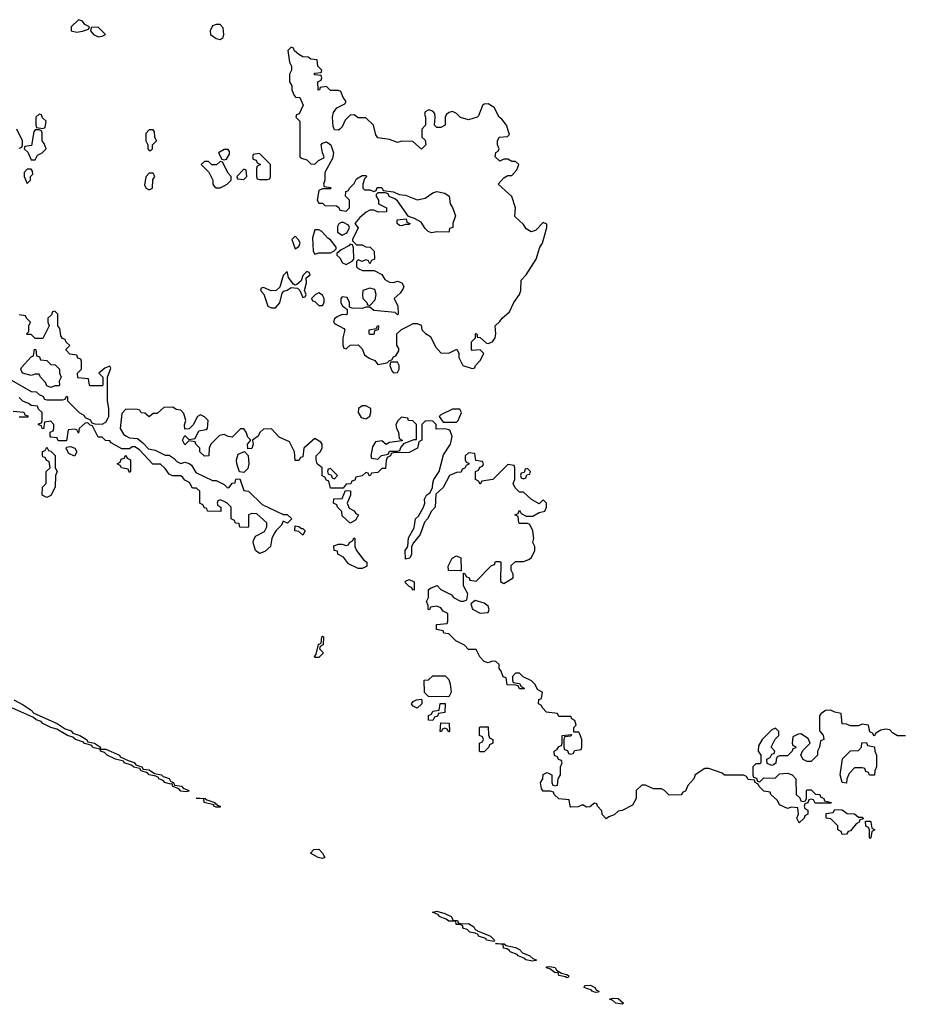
# Model space of a CAD drawing. Header units: inches. Extents: x 2106670 to 2322961, y 36024 to 224899.
# Tile 248 of 256: x 2245872 to 2250368, y 200764 to 205766. Entities that reach past the tile are written whole.
import ezdxf

# ---------------------------------------------------------------- set-up
doc = ezdxf.new("R2010")
doc.units = ezdxf.units.IN
doc.header["$MEASUREMENT"] = 0
doc.layers.add('C2240', color=7, linetype='Continuous')
doc.layers.add('C2250', color=7, linetype='Continuous')

msp = doc.modelspace()

# ---------------------------------------------------------------- linework, layer by layer
at = {"layer": 'C2240', "color": 5, "elevation": 60}
for points in [[(2246170, 205766), (2246134, 205730), (2246134, 205710), (2246162.8, 205702.8), (2246190, 205707.7), (2246222, 205718), (2246226, 205730), (2246202, 205742), (2246190, 205758)], [(2246890, 205742), (2246870, 205742), (2246850, 205735.3), (2246838.8, 205710), (2246841, 205690), (2246870, 205670.7), (2246890, 205664.7), (2246904.7, 205675.3), (2246909.2, 205690), (2246905.2, 205725.2)], [(2246270, 205728), (2246234, 205726), (2246232, 205710), (2246246, 205690), (2246270, 205678.8), (2246290, 205682.8), (2246308, 205690)], [(2247250, 205626), (2247234, 205610), (2247242, 205550), (2247251.3, 205530), (2247251.1, 205508.9), (2247242, 205490), (2247242, 205450), (2247254, 205430), (2247254, 205410), (2247263.6, 205383.6), (2247272.7, 205372.7), (2247294, 205370), (2247311.3, 205331.3), (2247291.6, 205288.4), (2247278, 205282), (2247274, 205270), (2247294, 205250), (2247294, 205070), (2247302, 205062), (2247330, 205054), (2247350, 205034), (2247370, 205032), (2247389.1, 205050.9), (2247415.3, 205064.7), (2247418, 205070), (2247409, 205089), (2247402, 205130), (2247410, 205138), (2247430, 205144.7), (2247450.9, 205130.9), (2247464.7, 205090), (2247459.6, 205060.4), (2247422, 204990), (2247422, 204950), (2247414, 204930), (2247418, 204918), (2247450, 204914), (2247454, 204910), (2247450, 204906), (2247410, 204906), (2247390, 204898), (2247382, 204850), (2247390, 204834), (2247410, 204834), (2247422, 204822), (2247479.6, 204819.6), (2247492.7, 204812.7), (2247498, 204798), (2247530, 204794), (2247546, 204810), (2247546, 204850), (2247526, 204870), (2247527.3, 204892.7), (2247542, 204898), (2247546, 204910), (2247570, 204934), (2247582, 204958), (2247610, 204974), (2247630, 204974), (2247634, 204970), (2247622, 204958), (2247614, 204930), (2247614, 204910), (2247622, 204902), (2247650, 204902), (2247670, 204894), (2247682, 204898), (2247687.3, 204912.7), (2247710, 204914), (2247718, 204898), (2247770, 204892), (2247798, 204878), (2247830, 204874.8), (2247890, 204851), (2247930, 204858.8), (2247970, 204886), (2247990, 204894), (2248030, 204884.7), (2248052, 204870), (2248058, 204830), (2248070, 204812), (2248084.7, 204770), (2248071.3, 204730), (2248071.3, 204710), (2248054, 204706), (2248050, 204686), (2247990, 204688), (2247963.1, 204683.1), (2247946, 204690), (2247930, 204706), (2247910, 204738), (2247876.4, 204756.4), (2247846, 204766), (2247790, 204846), (2247776.4, 204856.4), (2247747.3, 204867.3), (2247742, 204882), (2247730, 204886), (2247690, 204886), (2247682, 204878), (2247682, 204870), (2247694, 204850), (2247694, 204830), (2247734, 204810), (2247734, 204790), (2247691.6, 204788.4), (2247670, 204798), (2247650, 204798), (2247631.6, 204788.4), (2247599.6, 204760.4), (2247574, 204730), (2247591, 204709), (2247562, 204650), (2247562, 204642), (2247582, 204622), (2247610, 204622), (2247630, 204612), (2247651.1, 204611.1), (2247672, 204590), (2247674, 204550), (2247658, 204542), (2247650, 204526), (2247642, 204542), (2247630, 204546), (2247610, 204538), (2247590, 204546), (2247582, 204538), (2247582, 204510), (2247590, 204502), (2247612.7, 204492.7), (2247671.6, 204491.6), (2247710, 204472), (2247726, 204446), (2247750, 204432), (2247770, 204431.3), (2247790, 204438), (2247812, 204430), (2247822, 204410), (2247819.6, 204400.4), (2247803.6, 204376.4), (2247774, 204350), (2247792, 204310), (2247794, 204270), (2247790, 204266), (2247778, 204278), (2247670, 204288.7), (2247650, 204306), (2247630, 204306), (2247610, 204298), (2247560.4, 204300.4), (2247546, 204306), (2247546, 204330), (2247534.6, 204354.6), (2247510, 204358), (2247502, 204350), (2247502, 204330), (2247510, 204314), (2247534, 204294), (2247534, 204270), (2247530, 204266), (2247510, 204268), (2247483.6, 204256.4), (2247470, 204246), (2247464.7, 204230), (2247470, 204222), (2247518, 204198), (2247522, 204190), (2247512, 204150), (2247512.7, 204112.7), (2247518, 204098), (2247530, 204094), (2247550, 204112), (2247590, 204114), (2247610, 204094), (2247622.8, 204062.8), (2247646.4, 204046.4), (2247675.3, 204035.3), (2247690, 204014), (2247738, 204022), (2247750, 204034), (2247762, 204038), (2247770, 204054), (2247782, 204058), (2247796.4, 204083.6), (2247796.4, 204096.4), (2247787.3, 204112.7), (2247786, 204170), (2247810, 204192), (2247848.4, 204211.6), (2247870, 204222), (2247890, 204222), (2247910, 204214), (2247914, 204190), (2247931.6, 204171.6), (2247956.9, 204156.9), (2247983.6, 204103.6), (2248010, 204074), (2248050, 204072), (2248091.6, 204091.6), (2248102, 204070), (2248102, 204050), (2248122, 204010), (2248170, 203994), (2248182, 203998), (2248186, 204010), (2248210, 204034), (2248228, 204070), (2248210, 204088), (2248170, 204086), (2248166, 204090), (2248166, 204130), (2248186, 204150), (2248186, 204170), (2248190, 204172), (2248194, 204166), (2248194, 204154), (2248210, 204152), (2248242.8, 204122.8), (2248250, 204121), (2248273.2, 204130), (2248285.2, 204150), (2248289.2, 204170), (2248286, 204210), (2248310, 204232), (2248322, 204250), (2248358.7, 204281.3), (2248381.2, 204330), (2248409.5, 204370), (2248415.6, 204390), (2248418, 204442), (2248444, 204470), (2248494, 204550), (2248512.7, 204610), (2248526, 204630), (2248548.7, 204710), (2248548, 204728), (2248530, 204735.3), (2248490, 204695.3), (2248469.1, 204689.1), (2248443.1, 204703.1), (2248430, 204726), (2248386, 204766), (2248389, 204810), (2248370, 204868), (2248302, 204930), (2248330, 204962), (2248350, 204974), (2248370, 204974), (2248396.4, 205003.6), (2248406, 205030), (2248390, 205046), (2248370, 205046), (2248350, 205058), (2248330, 205058), (2248310, 205048), (2248286, 205070), (2248288.7, 205091.3), (2248302, 205098), (2248306, 205110), (2248298, 205130), (2248298, 205150), (2248306, 205170), (2248348, 205172), (2248358, 205182), (2248344, 205230), (2248320.4, 205260.4), (2248306, 205270), (2248280.2, 205320.2), (2248250, 205339.3), (2248230, 205337.2), (2248221, 205330), (2248202, 205278), (2248194, 205270), (2248150, 205258), (2248110, 205269), (2248090, 205288.7), (2248070, 205299), (2248050, 205295.3), (2248036.9, 205283.1), (2248031.3, 205270), (2248032, 205230), (2248010, 205218), (2247990, 205218), (2247978, 205230), (2247982, 205270), (2247979, 205290), (2247970, 205302), (2247950, 205308), (2247930, 205298), (2247926.8, 205286.8), (2247932, 205270), (2247932, 205230), (2247914, 205210), (2247914, 205170), (2247930, 205154), (2247934, 205130), (2247911.3, 205108.7), (2247867.3, 205147.3), (2247811.6, 205148.4), (2247790, 205142), (2247750, 205158), (2247690, 205166), (2247680.4, 205180.4), (2247668, 205230), (2247630, 205268), (2247590, 205268), (2247570, 205282), (2247550, 205281.2), (2247524.8, 205255.2), (2247510, 205222), (2247498, 205210), (2247490, 205204), (2247470, 205206), (2247463.2, 205223.2), (2247459.3, 205270), (2247465.6, 205294.4), (2247482.5, 205317.5), (2247522, 205338), (2247528.7, 205350), (2247514, 205370), (2247502, 205402), (2247490, 205406), (2247450, 205406), (2247430, 205426), (2247398, 205422), (2247394, 205410), (2247387.3, 205407.3), (2247386, 205450), (2247402, 205458), (2247406, 205470), (2247402, 205482), (2247370, 205486), (2247366, 205490), (2247370, 205494), (2247402, 205498), (2247406, 205510), (2247386, 205530), (2247382, 205562), (2247350, 205566), (2247336.4, 205576.4), (2247310, 205578), (2247288.4, 205588.4), (2247267.3, 205607.3), (2247262, 205622)], [(2245970, 205286), (2245954, 205270), (2245954, 205230), (2245958, 205218), (2245990, 205214), (2246002, 205218), (2246006, 205250), (2245987.3, 205267.3), (2245982, 205282)], [(2245970, 205206), (2245950, 205206), (2245943.6, 205196.4), (2245932.7, 205127.3), (2245898, 205122), (2245894, 205110), (2245912.7, 205092.7), (2245930, 205054), (2245950, 205054), (2245962, 205078), (2245986, 205090), (2246006, 205110), (2245996.4, 205136.4), (2245986, 205150), (2245986, 205190), (2245982, 205202)], [(2246550, 205206), (2246530, 205206), (2246512.7, 205187.3), (2246512, 205150), (2246522, 205130), (2246522, 205110), (2246530, 205102), (2246538, 205102), (2246546, 205110), (2246546, 205130), (2246566, 205150), (2246558, 205170), (2246556.4, 205196.4)], [(2246930, 205106), (2246910, 205106), (2246882, 205090), (2246898, 205058), (2246910, 205054), (2246922, 205058), (2246936.4, 205083.6), (2246936.4, 205096.4)], [(2247090, 205086), (2247058, 205082), (2247054, 205070), (2247058, 205058), (2247072.7, 205052.7), (2247078, 205038), (2247094, 205030), (2247078, 205022), (2247074, 205010), (2247074, 204970), (2247078, 204958), (2247090, 204954), (2247130, 204954), (2247142, 204958), (2247146, 204970), (2247146, 205030)], [(2246890, 205046), (2246871.6, 205028.4), (2246848, 205028), (2246830, 205046), (2246810, 205046), (2246794, 205030), (2246831.6, 204991.6), (2246852, 204950), (2246852, 204930), (2246859.6, 204919.6), (2246870, 204912), (2246890, 204912), (2246910, 204922), (2246926, 204930), (2246946, 204950), (2246946, 204970), (2246930, 204986), (2246902, 205042)], [(2245930, 205006), (2245910, 205006), (2245894, 204990), (2245894, 204970), (2245910, 204934), (2245926, 204950), (2245926, 204970), (2245938, 204982), (2245936.4, 204996.4)], [(2246550, 204986), (2246530, 204986), (2246512.7, 204967.3), (2246505.4, 204925.4), (2246514, 204910), (2246530, 204902), (2246546, 204910), (2246548, 204952), (2246558, 204970)], [(2247010, 205006), (2246974, 204970), (2246978, 204958), (2247010, 204954), (2247026, 204970), (2247022, 205002)], [(2247516.4, 204736.4), (2247503.6, 204736.4), (2247491.6, 204728.4), (2247485.4, 204714.6), (2247486, 204686), (2247510, 204671.3), (2247530, 204682), (2247535.3, 204684.7), (2247546, 204710), (2247542, 204722)], [(2247810, 204718), (2247800.4, 204720.4), (2247788, 204730), (2247788, 204750), (2247834, 204754), (2247838, 204738), (2247854, 204730), (2247850, 204726), (2247830, 204726)], [(2247390, 204698), (2247370, 204698), (2247358, 204658), (2247362, 204590), (2247370, 204574), (2247390, 204582), (2247450, 204582), (2247468.4, 204591.6), (2247478, 204602), (2247478, 204610), (2247450, 204648), (2247436.4, 204656.4), (2247406, 204690)], [(2247270, 204666), (2247254, 204650), (2247270, 204602), (2247290, 204614), (2247295.3, 204630), (2247290, 204646)], [(2247550, 204626), (2247543.6, 204616.4), (2247503.6, 204596.4), (2247482, 204578), (2247482, 204570), (2247496.9, 204556.9), (2247511.6, 204531.6), (2247530, 204522), (2247560.4, 204539.6), (2247568, 204550), (2247567.3, 204607.3), (2247562, 204622)], [(2247330, 204486), (2247310, 204466), (2247301, 204439), (2247279.6, 204420.4), (2247270, 204418), (2247262, 204422), (2247244.7, 204444.7), (2247236.5, 204456.5), (2247230, 204486), (2247210, 204466), (2247192, 204408), (2247174, 204390), (2247148.7, 204388.7), (2247110, 204406), (2247098, 204402), (2247094, 204390), (2247112, 204372), (2247131.3, 204311.3), (2247150, 204302), (2247170, 204302), (2247193.1, 204326.9), (2247204, 204376), (2247213.6, 204386.4), (2247230, 204391.3), (2247250, 204406), (2247282, 204402), (2247294, 204390), (2247310, 204354), (2247322, 204358), (2247326, 204370), (2247318, 204390), (2247328, 204430), (2247326, 204454), (2247346, 204470), (2247342, 204482)], [(2247650, 204402), (2247614, 204390), (2247612, 204370), (2247614, 204350), (2247634, 204330), (2247638, 204318), (2247650, 204314), (2247676.4, 204343.6), (2247682, 204370), (2247674.6, 204394.6)], [(2247390, 204378), (2247374, 204370), (2247354, 204350), (2247358, 204338), (2247370, 204334), (2247390, 204314), (2247410, 204314), (2247418, 204330), (2247418, 204350), (2247410, 204366)], [(2247650, 204166), (2247646, 204170), (2247646, 204190), (2247682, 204198), (2247690, 204212), (2247694, 204210), (2247692, 204190), (2247674, 204186), (2247670, 204166)], [(2246030, 203898), (2246010, 203906), (2246003.1, 203923.1), (2245978, 203950), (2245970, 203966), (2245950, 203966), (2245930, 203958), (2245886, 203970), (2245878, 203990), (2245880.4, 203999.6), (2245930, 204054), (2245942, 204058), (2245947.3, 204092.7), (2245954, 204090), (2245958, 204058), (2245972.7, 204052.7), (2245978, 204038), (2246010, 204034), (2246030, 204014), (2246052.7, 204012.7), (2246074, 203990), (2246074, 203970), (2246082, 203950), (2246072, 203930), (2246074, 203910), (2246070, 203906), (2246050, 203906)], [(2247790, 204026), (2247754, 204026), (2247752, 204010), (2247762, 203982), (2247770, 203972), (2247790, 203974), (2247798, 203990), (2247798, 204010)], [(2247630, 203804), (2247610, 203804), (2247591.3, 203790), (2247591, 203770), (2247605.4, 203745.4), (2247630, 203738), (2247648.9, 203751.1), (2247655.3, 203770), (2247654, 203790)], [(2248070, 203788), (2248010, 203758), (2248002, 203750), (2248022, 203722), (2248090, 203722), (2248098, 203730), (2248115.3, 203770), (2248107.3, 203787.3)], [(2247810, 203746), (2247791.6, 203728.4), (2247782, 203710), (2247784.7, 203690), (2247796, 203670), (2247798, 203638), (2247814, 203630), (2247814, 203626), (2247750, 203618), (2247732, 203608), (2247710, 203626), (2247678, 203622), (2247663.6, 203596.4), (2247654, 203550), (2247658, 203538), (2247690, 203534), (2247708.4, 203551.6), (2247742, 203558), (2247750, 203574), (2247790, 203574), (2247802, 203578), (2247807.3, 203592.7), (2247826, 203614), (2247874, 203634), (2247886, 203634), (2247886, 203710), (2247867.3, 203727.3), (2247846, 203730), (2247842, 203742)], [(2246010, 203338), (2245986, 203350), (2245988.4, 203391.6), (2246006, 203410), (2246006, 203470), (2246026, 203490), (2246022, 203522), (2246007.3, 203527.3), (2246002, 203542), (2245990, 203546), (2245987.3, 203552.7), (2245987.3, 203572.7), (2246002, 203578), (2246010, 203594), (2246018, 203578), (2246030, 203574), (2246051.6, 203551.6), (2246052, 203490), (2246062, 203470), (2246054, 203450), (2246052, 203392), (2246030, 203348.7)], [(2246150, 203549), (2246122, 203562), (2246108.4, 203588.4), (2246110, 203594), (2246130, 203598), (2246152, 203590), (2246162, 203570)], [(2246430, 203466), (2246422, 203482), (2246388.7, 203488.7), (2246382, 203502), (2246366, 203510), (2246382, 203518), (2246387.3, 203532.7), (2246402, 203538), (2246410, 203554), (2246418, 203538), (2246434, 203530), (2246434, 203470)], [(2247010, 203466), (2246988.4, 203468.4), (2246974, 203510), (2246973.2, 203530), (2246982, 203558), (2247012.7, 203572.7), (2247031.3, 203551.3), (2247036, 203510), (2247030, 203486)], [(2247450, 203486), (2247438, 203482), (2247434, 203470), (2247438, 203458), (2247454, 203454), (2247458, 203438), (2247470, 203434), (2247486, 203450)], [(2248450, 203486), (2248438, 203482), (2248434, 203466), (2248418, 203462), (2248414, 203450), (2248418, 203438), (2248430, 203434), (2248442, 203438), (2248446, 203454), (2248462, 203458), (2248466, 203470)], [(2247550, 203208), (2247510, 203246), (2247507.3, 203267.3), (2247486, 203290), (2247482, 203302), (2247466, 203310), (2247467.3, 203332.7), (2247510, 203334), (2247526, 203374), (2247552, 203372), (2247552, 203350), (2247534, 203310), (2247544.7, 203284.7), (2247570, 203271.3), (2247578, 203258), (2247592, 203250), (2247576.9, 203223.1)], [(2247302, 203182), (2247310, 203182), (2247322, 203170), (2247310, 203148), (2247290, 203166), (2247268.9, 203168.9), (2247270, 203194), (2247290, 203192)], [(2247590, 202978), (2247542, 203002), (2247515.3, 203035.3), (2247488, 203050), (2247486, 203066), (2247468, 203070), (2247467.3, 203092.7), (2247490, 203102), (2247510, 203102), (2247530, 203094), (2247542, 203098), (2247546, 203110), (2247562, 203118), (2247570, 203134), (2247574, 203130), (2247574, 203090), (2247582, 203070), (2247619.6, 203019.6), (2247634, 203010), (2247634, 202990), (2247630, 202986), (2247610, 202978)], [(2248110, 202966), (2248048.4, 202968.4), (2248048, 202990), (2248068, 203030), (2248090, 203042), (2248111.6, 203031.6), (2248114, 202966)], [(2247870, 202868), (2247862, 202882), (2247850, 202886), (2247830, 202906), (2247830, 202914), (2247850, 202922), (2247874, 202910), (2247874, 202870)], [(2248184.7, 202815.3), (2248162, 202798), (2248171.6, 202771.6), (2248210, 202751.3), (2248250, 202754), (2248255.3, 202770), (2248250, 202786), (2248230, 202802)], [(2247370, 202526), (2247368, 202530), (2247378, 202542), (2247388.7, 202591.3), (2247402, 202598), (2247406, 202630), (2247410, 202634), (2247414, 202630), (2247412, 202590), (2247398, 202582), (2247394, 202570), (2247414, 202550), (2247390, 202526)], [(2248050, 202326), (2247947.3, 202327.3), (2247928, 202348), (2247926, 202410), (2247947.3, 202412.7), (2247970, 202432), (2248032.7, 202432.7), (2248050, 202414), (2248058, 202390), (2248062, 202350)], [(2247890, 202268.7), (2247870, 202278), (2247862, 202290), (2247870, 202302), (2247886, 202310), (2247910, 202314), (2247914, 202310), (2247914, 202290)], [(2247970, 202206), (2247948, 202208), (2247948, 202232), (2247962, 202238), (2247970, 202254), (2248002, 202258), (2248007.3, 202292.7), (2248032.7, 202292.7), (2248030, 202246), (2247998, 202242), (2247992.7, 202227.3), (2247978, 202222)], [(2248050, 202148), (2248042, 202162), (2248030, 202166), (2248018, 202162), (2248014, 202150), (2248006, 202150), (2248010, 202194), (2248052.7, 202192.7), (2248054, 202150)], [(2248210, 202046), (2248206, 202050), (2248206, 202090), (2248222, 202098), (2248226, 202110), (2248222, 202122), (2248206, 202130), (2248206, 202170), (2248210, 202174), (2248250, 202174), (2248252.7, 202132.7), (2248258, 202118), (2248274, 202110), (2248274, 202090), (2248258, 202082), (2248254, 202070), (2248230, 202046)], [(2246716.9, 201843.1), (2246690, 201847), (2246679.3, 201859.3), (2246648.7, 201870), (2246646, 201886), (2246638, 201882), (2246608.7, 201890), (2246600.4, 201900.4), (2246578, 201910), (2246576.4, 201916.4), (2246563.1, 201923.1), (2246530, 201929.4), (2246520.4, 201940.4), (2246488, 201950), (2246482, 201962), (2246451.1, 201968.9), (2246439.3, 201979.3), (2246402, 201990), (2246399, 201999), (2246358, 202010), (2246315.3, 202030), (2246302.7, 202042.7), (2246282, 202050), (2246280.4, 202059.6), (2246310, 202061), (2246378, 202030), (2246382, 202022), (2246422, 202002), (2246453.2, 201993.2), (2246461, 201981), (2246492, 201970), (2246498, 201958), (2246530, 201954.8), (2246556.9, 201936.9), (2246592, 201930), (2246601, 201921), (2246630.6, 201910.6), (2246636.9, 201896.9), (2246652, 201890), (2246658, 201878), (2246692.8, 201872.8), (2246702, 201862), (2246730.7, 201850.7), (2246730, 201846)], [(2246862, 201782), (2246870, 201782), (2246875.3, 201775.3), (2246890.4, 201770.4), (2246890, 201766), (2246870, 201765.2), (2246858, 201770), (2246858, 201778), (2246808.7, 201790), (2246807.3, 201807.3), (2246768, 201812), (2246814, 201810), (2246822, 201802), (2246862, 201790)], [(2247410, 201505.2), (2247388, 201510), (2247348.4, 201531.6), (2247366, 201550), (2247390, 201551.3), (2247410, 201532), (2247422, 201510)], [(2248112.7, 201172.7), (2248150, 201174), (2248176.9, 201156.9), (2248184.7, 201144.7), (2248196.9, 201136.9), (2248262, 201110), (2248282, 201090), (2248276.9, 201083.1), (2248270, 201084), (2248242, 201090), (2248238, 201098), (2248202, 201110), (2248199, 201119), (2248185.2, 201125.2), (2248158, 201130), (2248144, 201144), (2248122, 201150), (2248122, 201162), (2248109, 201169), (2248088, 201170), (2248086, 201186), (2248050, 201186), (2248037.2, 201197.2), (2248002, 201210), (2247999, 201219), (2247967.3, 201232.7), (2247990, 201238), (2248030, 201224.7), (2248062, 201210), (2248072, 201192), (2248094, 201190), (2248098, 201178)], [(2248476, 200984), (2248442, 200990), (2248437.2, 200997.2), (2248402, 201010), (2248397.2, 201017.2), (2248362, 201030), (2248358, 201038), (2248345.6, 201045.6), (2248328.7, 201050), (2248327.3, 201067.3), (2248287.3, 201072.7), (2248330.9, 201070.9), (2248342, 201062), (2248390, 201052), (2248410, 201042), (2248425.4, 201025.4), (2248462, 201010), (2248476.9, 200996.9), (2248494, 200990), (2248494, 200986), (2248490, 200986)], [(2248650, 200898), (2248643.1, 200903.1), (2248608.7, 200910), (2248606, 200926), (2248590, 200924), (2248564, 200944), (2248546, 200950), (2248546, 200954), (2248563.1, 200956.9), (2248590, 200950.8), (2248598, 200938), (2248622, 200922), (2248650, 200916), (2248658, 200910), (2248658, 200902)], [(2248796, 200824), (2248778, 200830), (2248775.3, 200835.3), (2248738, 200850), (2248740.4, 200859.6), (2248770, 200861), (2248791.3, 200850), (2248798, 200838), (2248812, 200830), (2248810, 200826)], [(2248930, 200764), (2248898, 200770), (2248884, 200784), (2248866, 200790), (2248885.2, 200794.8), (2248910, 200794), (2248938, 200770)]]:
    msp.add_lwpolyline(points, close=True, dxfattribs=at)
for points in [[(2245870, 205114), (2245882, 205118), (2245886, 205130), (2245886, 205150), (2245858, 205210)], [(2245830, 203934), (2245930, 203878), (2245954.8, 203874.8), (2245970, 203862), (2245990, 203854), (2245998, 203838), (2246010, 203834), (2246090, 203834), (2246102, 203838), (2246110, 203854), (2246114, 203850), (2246114, 203830), (2246174, 203770), (2246196.9, 203756.9), (2246204.7, 203744.7), (2246230, 203734), (2246238, 203718), (2246252.7, 203712.7), (2246290, 203712), (2246310, 203722), (2246320.2, 203739.8), (2246324, 203750), (2246324, 203790), (2246317.2, 203830), (2246318, 203950), (2246335.3, 203995.3), (2246330, 204006), (2246303.6, 203996.4), (2246274, 203970), (2246294, 203950), (2246294, 203910), (2246290, 203906), (2246230, 203906), (2246226, 203910), (2246222, 203942), (2246167.3, 203947.3), (2246166, 203970), (2246186, 203990), (2246186, 204030), (2246182, 204042), (2246167.3, 204047.3), (2246162, 204062), (2246127.3, 204067.3), (2246107.3, 204087.3), (2246107.3, 204092.7), (2246126, 204110), (2246107.3, 204127.3), (2246102, 204142), (2246090, 204146), (2246080.4, 204160.4), (2246076.4, 204196.4), (2246066, 204210), (2246066, 204270), (2246050, 204286), (2246038, 204282), (2246032.7, 204267.3), (2246014, 204250), (2246014, 204230), (2246022, 204210), (2245990, 204146), (2245950, 204146), (2245930, 204166), (2245910, 204166), (2245906, 204170), (2245918, 204182), (2245918, 204210), (2245926, 204230), (2245906, 204250), (2245902, 204262), (2245870, 204266)], [(2250000, 202253), (2249990, 202258), (2249963.6, 202256.4), (2249939.6, 202240.4), (2249932, 202230), (2249932.7, 202152.7), (2249951.3, 202131.3), (2249954, 202110), (2249938, 202102), (2249932, 202070), (2249922, 202050), (2249922, 202030), (2249890, 201998), (2249870, 201998), (2249850, 202008), (2249838, 202030), (2249847.3, 202052.7), (2249886, 202090), (2249874.6, 202114.6), (2249838, 202138), (2249823.6, 202136.4), (2249798, 202122), (2249794, 202090), (2249798, 202078), (2249810, 202074), (2249812.7, 202067.3), (2249798, 202062), (2249794, 202050), (2249770, 202026), (2249730, 202026), (2249718, 202022), (2249712, 202008), (2249711.3, 201988.7), (2249699.6, 201980.4), (2249690, 201978), (2249667.3, 201987.3), (2249666, 202010), (2249682, 202018), (2249690, 202034), (2249702, 202038), (2249706, 202050), (2249688, 202070), (2249708.4, 202111.6), (2249726, 202130), (2249726, 202150), (2249710, 202166), (2249690, 202158), (2249642, 202110), (2249623.6, 202076.4), (2249622, 202050), (2249634, 202030), (2249634, 201990), (2249630, 201986), (2249610, 201986), (2249594, 201970), (2249594, 201930), (2249598, 201918), (2249612.7, 201912.7), (2249618, 201898), (2249630, 201894), (2249650, 201914), (2249707.3, 201912.7), (2249730, 201934), (2249770, 201938), (2249794, 201930), (2249812, 201910), (2249814, 201830), (2249832.7, 201812.7), (2249838, 201798), (2249850, 201794), (2249862, 201798), (2249866, 201810), (2249866, 201850), (2249870, 201854), (2249890, 201854), (2249912, 201832), (2249934, 201830), (2249938, 201818), (2249954, 201810), (2249958, 201798), (2249994, 201790), (2249990, 201786), (2249910, 201786), (2249902, 201802), (2249890, 201806), (2249878, 201802), (2249872.7, 201787.3), (2249858, 201782), (2249854, 201770), (2249858, 201758), (2249874, 201750), (2249874, 201730), (2249858, 201722), (2249854, 201710), (2249830, 201686), (2249818, 201710), (2249826, 201730), (2249822, 201762), (2249790, 201766), (2249770, 201758), (2249730, 201778), (2249719, 201799), (2249686, 201830), (2249682, 201842), (2249650, 201846), (2249626, 201870), (2249622, 201882), (2249606, 201890), (2249602, 201902), (2249570, 201906), (2249562, 201922), (2249547.3, 201927.3), (2249450, 201928), (2249439, 201939), (2249370, 201962), (2249350, 201962), (2249302, 201930), (2249294, 201910), (2249263.6, 201876.4), (2249252.7, 201847.3), (2249238, 201842), (2249230, 201828), (2249170, 201826), (2249146, 201850), (2249130, 201858), (2249090, 201858), (2249050, 201878), (2249030, 201878), (2249002, 201850), (2249002, 201810), (2248983.6, 201776.4), (2248930, 201748), (2248910, 201746), (2248890, 201726), (2248863.6, 201716.4), (2248850, 201706), (2248828.4, 201728.4), (2248827.3, 201747.3), (2248806, 201770), (2248802, 201782), (2248790, 201786), (2248767.3, 201767.3), (2248750, 201766), (2248730, 201778), (2248707.3, 201767.3), (2248670, 201766), (2248666, 201770), (2248662, 201802), (2248608.4, 201808.4), (2248586, 201830), (2248582, 201842), (2248567.3, 201847.3), (2248530, 201846), (2248520.4, 201860.4), (2248515.3, 201890), (2248528, 201910), (2248529, 201931), (2248550, 201942), (2248574, 201930), (2248574, 201890), (2248578, 201878), (2248590, 201874), (2248602, 201878), (2248606, 201910), (2248618, 201930), (2248618, 201970), (2248626, 201990), (2248622, 202002), (2248607.3, 202007.3), (2248602, 202022), (2248587.3, 202027.3), (2248586, 202050), (2248600.4, 202059.6), (2248610, 202074), (2248622, 202078), (2248626, 202090), (2248626, 202130), (2248674, 202134), (2248670, 202126), (2248638, 202122), (2248634, 202110), (2248634, 202070), (2248638, 202058), (2248652.7, 202052.7), (2248658, 202038), (2248670, 202034), (2248682, 202038), (2248690, 202054), (2248722, 202058), (2248726, 202070), (2248726, 202110), (2248716.4, 202136.4), (2248710, 202146), (2248686, 202146), (2248686, 202170), (2248698, 202182), (2248690, 202206), (2248674.6, 202214.6), (2248670, 202226), (2248610, 202226), (2248602, 202242), (2248547.3, 202247.3), (2248526, 202270), (2248522, 202282), (2248506, 202290), (2248507.3, 202312.7), (2248522, 202318), (2248526, 202350), (2248502, 202362), (2248488, 202390), (2248470, 202408), (2248428, 202428), (2248410, 202446), (2248390, 202446), (2248374, 202430), (2248374, 202410), (2248378, 202398), (2248410, 202394), (2248418, 202378), (2248434, 202370), (2248434, 202366), (2248410, 202366), (2248402, 202382), (2248390, 202386), (2248347.3, 202387.3), (2248342, 202422), (2248327.3, 202427.3), (2248316.4, 202456.4), (2248306, 202470), (2248306, 202490), (2248290, 202506), (2248270, 202508), (2248250, 202498), (2248230, 202506), (2248208.4, 202528.4), (2248190, 202566), (2248150, 202566), (2248130, 202588), (2248086, 202610), (2248050, 202646), (2248026, 202650), (2248022, 202662), (2247988.9, 202668.9), (2247987.3, 202692.7), (2248042, 202698), (2248046, 202710), (2248046, 202750), (2248022, 202762), (2248010, 202778), (2247990, 202786), (2247958, 202782), (2247952.7, 202767.3), (2247946, 202770), (2247946, 202790), (2247938, 202810), (2247948, 202830), (2247948, 202872), (2247960.4, 202879.6), (2247991, 202891), (2248010, 202872), (2248063.6, 202843.6), (2248074, 202830), (2248110, 202812), (2248127.3, 202812.7), (2248142, 202818), (2248148, 202850), (2248126, 202890), (2248126, 202954), (2248132.7, 202952.7), (2248138, 202938), (2248154, 202930), (2248158, 202918), (2248190, 202914), (2248267.3, 202992.7), (2248282, 202998), (2248287.3, 203012.7), (2248310, 203014), (2248314, 203010), (2248312.7, 202912.7), (2248330, 202902), (2248378, 202930), (2248378, 202950), (2248368, 202970), (2248367.3, 202992.7), (2248390, 203014), (2248430, 203014), (2248456.4, 203023.6), (2248470, 203034), (2248488, 203070), (2248488, 203090), (2248478, 203110), (2248482, 203130), (2248478, 203170), (2248462, 203202), (2248450, 203206), (2248410, 203206), (2248406, 203210), (2248402, 203242), (2248386, 203250), (2248402, 203258), (2248410, 203274), (2248418, 203258), (2248443.6, 203243.6), (2248476.4, 203243.6), (2248510, 203262), (2248538, 203270), (2248546, 203290), (2248546, 203310), (2248530, 203326), (2248510, 203306), (2248470, 203328), (2248430, 203366), (2248410, 203366), (2248387.3, 203387.3), (2248378, 203410), (2248386, 203430), (2248386, 203490), (2248382, 203502), (2248350, 203506), (2248274, 203430), (2248218, 203422), (2248210, 203406), (2248202, 203422), (2248186, 203430), (2248186, 203470), (2248202, 203478), (2248207.3, 203492.7), (2248222, 203498), (2248226, 203510), (2248222, 203522), (2248187.3, 203527.3), (2248182, 203562), (2248150, 203566), (2248134, 203550), (2248134, 203530), (2248138, 203518), (2248152.7, 203512.7), (2248152.7, 203507.3), (2248138, 203502), (2248132.7, 203487.3), (2248118, 203482), (2248112.7, 203467.3), (2248090, 203466), (2248054, 203450), (2248022, 203390), (2247984.7, 203355.3), (2247982, 203290), (2247962, 203270), (2247942, 203230), (2247926.4, 203213.6), (2247904.7, 203150), (2247871.1, 203108.9), (2247862, 203090), (2247862, 203050), (2247852, 203030), (2247830, 203026), (2247829.2, 203070), (2247842, 203090), (2247846.3, 203133.7), (2247874.6, 203185.4), (2247882, 203230), (2247896, 203244), (2247922, 203290), (2247928.7, 203310), (2247928, 203330), (2247938, 203350), (2247955.3, 203364.7), (2247968, 203390), (2247968.7, 203411.3), (2247975.3, 203430), (2248002, 203470), (2248024, 203556), (2248059, 203610), (2248068.4, 203648.4), (2248058, 203678), (2248050, 203682), (2248030, 203688), (2247986, 203686), (2247986, 203710), (2247970, 203726), (2247932.7, 203727.3), (2247914, 203710), (2247914, 203630), (2247898, 203622), (2247890.9, 203589.1), (2247850, 203568), (2247770, 203566), (2247758, 203562), (2247754, 203550), (2247738, 203542), (2247732.7, 203527.3), (2247730, 203486), (2247710, 203486), (2247690, 203466), (2247658, 203462), (2247651.6, 203448.4), (2247646, 203450), (2247642, 203462), (2247630, 203466), (2247610, 203448), (2247578, 203442), (2247572.7, 203427.3), (2247558, 203422), (2247552.7, 203407.3), (2247530, 203406), (2247514, 203386), (2247450, 203386), (2247442, 203422), (2247430, 203426), (2247422, 203442), (2247408.4, 203448.4), (2247408, 203490), (2247382, 203510), (2247378, 203530), (2247378, 203550), (2247398, 203570), (2247408, 203590), (2247408, 203610), (2247400.4, 203620.4), (2247370, 203638), (2247314, 203590), (2247310, 203546), (2247298, 203542), (2247290, 203526), (2247270, 203526), (2247268, 203570), (2247242, 203622), (2247190, 203646), (2247150, 203688), (2247110, 203686), (2247091.6, 203668.4), (2247082, 203650), (2247054, 203630), (2247058, 203610), (2247050, 203588), (2247030, 203586), (2247028, 203610), (2247046, 203630), (2247030, 203646), (2247022, 203670), (2247010, 203688), (2246992.7, 203687.3), (2246950, 203646), (2246930, 203648), (2246910, 203658), (2246886, 203654), (2246842, 203610), (2246834, 203590), (2246832, 203550), (2246810, 203548), (2246786, 203570), (2246786, 203590), (2246766, 203610), (2246762, 203622), (2246730, 203626), (2246710, 203606), (2246698, 203630), (2246710, 203654), (2246730, 203634), (2246762, 203638), (2246782, 203678), (2246816.4, 203683.6), (2246826, 203690), (2246828, 203730), (2246810, 203748), (2246790, 203758), (2246774, 203750), (2246752, 203708), (2246732.7, 203687.3), (2246710, 203686), (2246708.4, 203708.4), (2246715.3, 203730), (2246705.2, 203765.2), (2246690, 203782), (2246666.3, 203786.3), (2246650, 203798), (2246603.6, 203796.4), (2246570, 203766), (2246550, 203766), (2246530, 203748), (2246507.3, 203767.3), (2246488.4, 203768.4), (2246482, 203782), (2246470, 203786), (2246410, 203788), (2246390, 203766), (2246382, 203690), (2246399.6, 203659.6), (2246411.1, 203651.1), (2246430, 203642), (2246470, 203638), (2246496.9, 203616.9), (2246525.4, 203585.4), (2246559.6, 203579.6), (2246610, 203554), (2246630, 203554), (2246656.9, 203536.9), (2246670, 203522), (2246690, 203512), (2246710, 203518), (2246731.6, 203511.6), (2246743.6, 203503.6), (2246766.4, 203466.4), (2246850, 203424.7), (2246870, 203424.7), (2246910, 203404.7), (2246927.5, 203387.5), (2246935.3, 203390), (2246950, 203412), (2246966, 203414), (2246970, 203432), (2246990, 203434), (2247010, 203374), (2247034, 203370), (2247103.6, 203303.6), (2247210, 203252), (2247230, 203252), (2247250, 203234), (2247252, 203228), (2247231.6, 203208.4), (2247210, 203218), (2247202, 203198), (2247172, 203170), (2247163.6, 203156.4), (2247152, 203130), (2247146, 203090), (2247115.9, 203064.1), (2247090, 203054), (2247069.4, 203069.4), (2247057.2, 203110), (2247059, 203121), (2247070, 203142), (2247114.6, 203165.4), (2247126, 203190), (2247126, 203210), (2247076.4, 203256.4), (2247050, 203258), (2247034, 203250), (2247034, 203190), (2247030, 203186), (2246990, 203188.7), (2246986, 203206), (2246968.4, 203208.4), (2246962, 203222), (2246946, 203230), (2246946, 203290), (2246926, 203310), (2246910, 203318), (2246890, 203326), (2246878, 203322), (2246874, 203310), (2246878, 203298), (2246894, 203290), (2246892.7, 203267.3), (2246826, 203270), (2246822, 203282), (2246810, 203286), (2246802, 203302), (2246786, 203310), (2246786, 203370), (2246770, 203386), (2246750, 203386), (2246734.6, 203414.6), (2246710, 203426), (2246700.4, 203440.4), (2246690, 203448), (2246648, 203448), (2246630, 203458), (2246610, 203486), (2246587.3, 203507.3), (2246548.4, 203508.4), (2246480.4, 203580.4), (2246456.4, 203596.4), (2246443.6, 203596.4), (2246430, 203586), (2246390, 203586), (2246336.4, 203616.4), (2246330, 203626), (2246308.4, 203628.4), (2246290, 203646), (2246270, 203646), (2246242, 203702), (2246230, 203706), (2246218, 203718), (2246203.6, 203716.4), (2246174, 203690), (2246170, 203666), (2246162, 203682), (2246150, 203686), (2246118, 203682), (2246110, 203626), (2246072.7, 203627.3), (2246066, 203630), (2246062, 203642), (2246030, 203646), (2246026, 203650), (2246026, 203670), (2246042, 203678), (2246046, 203690), (2246046, 203710), (2246030, 203726), (2245998, 203722), (2245992, 203688), (2245986, 203690), (2245982, 203702), (2245967.3, 203707.3), (2245967.3, 203712.7), (2245982, 203718), (2245986, 203730), (2245986, 203770), (2245967.3, 203787.3), (2245962, 203802), (2245930, 203806), (2245916.4, 203816.4), (2245887.3, 203827.3), (2245870, 203846)], [(2245838, 203778), (2245892.7, 203772.7), (2245898, 203758), (2245912.7, 203752.7), (2245914, 203746), (2245870, 203746)], [(2245842, 202310), (2245890, 202286), (2245930, 202258), (2245943.5, 202243.5), (2246062, 202190), (2246103.5, 202163.5), (2246132.7, 202152.7), (2246142, 202142), (2246178, 202130), (2246211, 202110), (2246218, 202098), (2246252, 202090), (2246282, 202070), (2246279.6, 202060.4), (2246250, 202066.6), (2246242, 202070), (2246239, 202079), (2246198, 202090), (2246195.3, 202095.3), (2246155.3, 202110), (2246141.2, 202121.2), (2246115.3, 202130), (2246061.2, 202161.2), (2246030, 202169.6), (2245989.2, 202190), (2245980.2, 202200.2), (2245955.3, 202210), (2245941.2, 202221.2), (2245739, 202310)], [(2250000, 201696), (2249990, 201706), (2249966, 201710), (2249966, 201734), (2250000, 201737.8)]]:
    msp.add_lwpolyline(points, dxfattribs=at)
at = {"layer": 'C2250', "color": 5, "elevation": 60}
for points in [[(2250370, 202128.7), (2250328.4, 202128.4), (2250303.1, 202143.1), (2250290, 202158), (2250270, 202162), (2250243.6, 202156.4), (2250218, 202142), (2250210, 202126), (2250202, 202142), (2250188.4, 202148.4), (2250182, 202182), (2250150, 202188), (2250130, 202178), (2250090, 202178), (2250070, 202188), (2250048.4, 202188.4), (2250042, 202242), (2250010, 202248), (2250000, 202253)], [(2250000, 201737.8), (2250002, 201738), (2250010, 201754), (2250047.3, 201752.7), (2250072.7, 201732.7), (2250110, 201732), (2250130, 201714), (2250150, 201714), (2250154, 201710), (2250154, 201706), (2250138, 201702), (2250134, 201690), (2250119.6, 201680.4), (2250090, 201646), (2250078, 201642), (2250070, 201628), (2250047.3, 201627.3), (2250042, 201642), (2250026, 201650), (2250026, 201670), (2250000, 201696)]]:
    msp.add_lwpolyline(points, dxfattribs=at)
for points in [[(2250187.3, 201927.3), (2250182, 201942), (2250167.3, 201947.3), (2250162, 201962), (2250150, 201966), (2250110, 201966), (2250083.6, 201936.4), (2250072, 201910), (2250070, 201888), (2250048, 201890), (2250038, 201930), (2250050, 202011.3), (2250090, 202052), (2250130, 202054), (2250146, 202070), (2250148.4, 202091.6), (2250170, 202094), (2250178, 202078), (2250212.7, 202072.7), (2250214, 202050), (2250222, 202030), (2250222, 201970), (2250214, 201950), (2250212.7, 201927.3)], [(2250190, 201606), (2250186, 201610), (2250186, 201650), (2250182, 201662), (2250168.4, 201668.4), (2250166, 201694), (2250190, 201694), (2250194, 201690), (2250198, 201658), (2250214, 201650), (2250198, 201642), (2250194, 201610)]]:
    msp.add_lwpolyline(points, close=True, dxfattribs=at)

doc.saveas('drawing.dxf')
